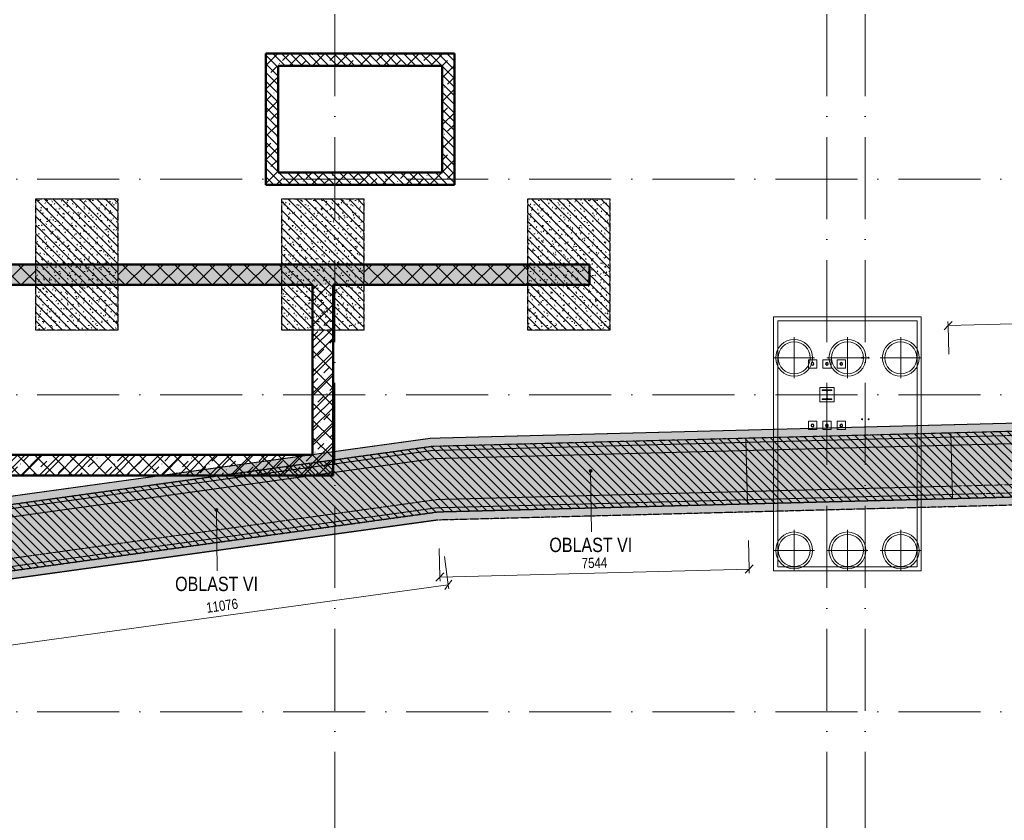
# Model space of a CAD drawing. Header units: millimetres. Extents: x -2694 to 330324, y -17289 to 76899.
# Tile 75 of 142: x 154085 to 178095, y 18106 to 37638. Entities that reach past the tile are written whole.
import ezdxf

# ---------------------------------------------------------------- set-up
doc = ezdxf.new("R2010")
doc.units = ezdxf.units.MM
for name, pattern in [('A_CARA_07', [7, 5, -2]), ('B_CARA_05', [4, 3, -1]), ('IMPORT-A_CARA_15', [760, 500, -130, 0, -130]), ('Čerchovaná 20mm', [3000, 2000, -500, 0, -500])]:
    doc.linetypes.add(name, pattern=pattern)
for name, color, linetype, lineweight in [('11542_003_OK-HALA_TaO-1_ET_R01_AciS_2025-04-14_sloupy_dwg', 150, 'Continuous', 9), ('CA_KOTY', 3, 'Continuous', 9), ('CA_KOTY-100', 3, 'Continuous', 9), ('CA_OSY', 5, 'IMPORT-A_CARA_15', 13), ('CA_POHHRA18', 9, 'Continuous', 9), ('CA_POHHRA25', 7, 'Continuous', 13), ('CA_REZY', 1, 'Continuous', 25), ('CA_SRAFY', 9, 'Continuous', 25), ('CA_TEXT25', 7, 'Continuous', 9), ('CA_ZAKLADY25', 7, 'Continuous', 13), ('CA_ZAKLADY5', 1, 'Continuous', 25), ('Konstrukční přípoje', 7, 'Continuous', 13), ('SS_HALA_TaO-DODAVKA_STAVEBNI', 140, 'Continuous', 9), ('SS_HALA_TaO-SLOUP', 140, 'Continuous', 9), ('SS_HALA_TaO-SLOUP2', 140, 'Continuous', 9)]:
    doc.layers.add(name, color=color, linetype=linetype, lineweight=lineweight)
doc.styles.add('Arial_2', font='arial.ttf', dxfattribs={"width": 0.8, "height": 250})
doc.styles.add('Arial_3', font='arial.ttf', dxfattribs={"width": 0.8, "height": 350})
doc.dimstyles.new('HP_Přímá_-_2_5_mm_Ariel', dxfattribs={"dimscale": 304.8, "dimtxt": 255.06485, "dimasz": 0.656168, "dimexe": 0.328084, "dimexo": 0.0625, "dimgap": 0.164042, "dimtad": 1, "dimdec": 0, "dimzin": 0, "dimdsep": 46, "dimtxsty": 'Arial_2', "dimblk1": 'OBLIQUE', "dimblk2": 'OBLIQUE', "dimsah": 1, "dimcen": 0.09, "dimazin": 0, "dimtfac": 1, "dimtdec": 4, "dimtix": 1, "dimtmove": 0, "dimatfit": 3, "dimfxl": 2.296588, "dimfxlon": 1, "dimtvp": 1, "dimtfill": 1, "dimtolj": 1, "dimtzin": 0, "dimarcsym": 2})
pattern_1 = [(0, (0, 0), (406.4, 101.6), [33.528, -271.272, 33.528, -271.272, -1625.6]), (0, (0, 0), (406.4, 101.6), [-609.6, 33.528, -576.072, 33.528, -271.272, -711.2]), (0, (0, 0), (406.4, 101.6), [-1524, 33.528, -169.672, 33.528, -474.472]), (120, (152.4, 50.8), (-291.18818, 301.152724), [33.528, -271.272, 33.528, -271.272, -1625.6]), (120, (152.4, 50.8), (-291.18818, 301.152724), [-609.6, 33.528, -576.072, 33.528, -271.272, -711.2]), (120, (152.4, 50.8), (-291.18818, 301.152724), [-1524, 33.528, -169.672, 33.528, -474.472]), (240, (203.2, 254), (-115.21182, -402.752724), [33.528, -271.272, 33.528, -271.272, -1625.6]), (240, (203.2, 254), (-115.21182, -402.752724), [-609.6, 33.528, -576.072, 33.528, -271.272, -711.2]), (240, (203.2, 254), (-115.21182, -402.752724), [-1524, 33.528, -169.672, 33.528, -474.472])]
pattern_2 = [(45, (0, 0), (-287.3682, 287.3682), []), (45, (287.37, 0), (-143.6841, 431.0523), [203.2, -101.6, 3.353, -98.247])]
pattern_3 = [(0, (0, 0), (609.6, 152.4), [50.292, -406.908, 50.292, -406.908, -2438.4]), (0, (0, 0), (609.6, 152.4), [-914.4, 50.292, -864.108, 50.292, -406.908, -1066.8]), (0, (0, 0), (609.6, 152.4), [-2286, 50.292, -254.508, 50.292, -711.708]), (120, (228.6, 76.2), (-436.78227, 451.729086), [50.292, -406.908, 50.292, -406.908, -2438.4]), (120, (228.6, 76.2), (-436.78227, 451.729086), [-914.4, 50.292, -864.108, 50.292, -406.908, -1066.8]), (120, (228.6, 76.2), (-436.78227, 451.729086), [-2286, 50.292, -254.508, 50.292, -711.708]), (240, (304.8, 381), (-172.81773, -604.129086), [50.292, -406.908, 50.292, -406.908, -2438.4]), (240, (304.8, 381), (-172.81773, -604.129086), [-914.4, 50.292, -864.108, 50.292, -406.908, -1066.8]), (240, (304.8, 381), (-172.81773, -604.129086), [-2286, 50.292, -254.508, 50.292, -711.708])]
pattern_4 = [(135, (0, 0), (-106.06602, -106.06602), [])]
pattern_5 = [(45, (0, 0), (-211.99273, 211.99273), []), (135, (0, 0), (-211.99273, -211.99273), [])]

# ---------------------------------------------------------------- blocks, each defined once
blk = doc.blocks.new('11542 TAO základy_rvt-1-BOURÁNÍ STÁVAJÍCÍCH ZÁKLADOVÝCH PRVKŮ')
at = {"layer": 'CA_SRAFY', "lineweight": 13}
h = blk.add_hatch(dxfattribs=at)
h.set_pattern_fill('FP_15', color=253, style=0, pattern_type=2)
h.set_pattern_definition(pattern_2)
h.paths.add_polyline_path([(164385, 36511), (164685, 36511), (164685, 36811), (160085, 36811), (160085, 36511), (160385, 36511)])
h = blk.add_hatch(dxfattribs=at)
h.set_pattern_fill('FP_15', color=253, style=0, pattern_type=2)
h.set_pattern_definition(pattern_2)
h.paths.add_polyline_path([(160085, 33911), (160385, 33911), (160385, 36511), (160085, 36511)])
h = blk.add_hatch(dxfattribs=at)
h.set_pattern_fill('FP_15', color=253, style=0, pattern_type=2)
h.set_pattern_definition(pattern_2)
h.paths.add_polyline_path([(164685, 33611), (164685, 36511), (164385, 36511), (164385, 33611)])
h = blk.add_hatch(dxfattribs=at)
h.set_pattern_fill('FP_15', color=253, style=0, pattern_type=2)
h.set_pattern_definition(pattern_2)
h.paths.add_polyline_path([(164385, 33611), (164385, 33911), (160085, 33911), (160085, 33611)])
h = blk.add_hatch(dxfattribs=at)
h.set_pattern_fill('FP_15', color=253, style=0, pattern_type=2)
h.set_pattern_definition(pattern_2)
h.paths.add_polyline_path([(167978, 31166), (167978, 31666), (131728, 31666), (131728, 31166), (161728, 31166)])
h = blk.add_hatch(dxfattribs=at)
h.set_pattern_fill('FP_15', color=253, style=0, pattern_type=2)
h.set_pattern_definition(pattern_2)
h.paths.add_polyline_path([(161728, 26519), (161728, 31166), (161228, 31166), (161228, 26519)])
h = blk.add_hatch(dxfattribs=at)
h.set_pattern_fill('FP_15', color=253, style=0, pattern_type=2)
h.set_pattern_definition(pattern_2)
h.paths.add_polyline_path([(161228, 26519), (161228, 27019), (149478, 27019), (149478, 26519), (150108, 26519)])
at = {"layer": 'CA_ZAKLADY25'}
h = blk.add_hatch(dxfattribs=at)
h.set_pattern_fill('FP_8', color=256, style=0, pattern_type=2)
h.set_pattern_definition(pattern_1)
h.paths.add_polyline_path([(154478, 33266), (154478, 30066), (156478, 30066), (156478, 33266)])
h = blk.add_hatch(dxfattribs=at)
h.set_pattern_fill('FP_8', color=256, style=0, pattern_type=2)
h.set_pattern_definition(pattern_1)
h.paths.add_polyline_path([(160478, 33266), (160478, 30066), (162478, 30066), (162478, 33266)])
h = blk.add_hatch(dxfattribs=at)
h.set_pattern_fill('FP_8', color=256, style=0, pattern_type=2)
h.set_pattern_definition(pattern_1)
h.paths.add_polyline_path([(166478, 33266), (166478, 30066), (168478, 30066), (168478, 33266)])
at = {"layer": 'CA_POHHRA25', "color": 9, "lineweight": 25}
for p, q in [((160085, 36511), (160085, 36811)), ((164685, 36811), (160085, 36811)), ((164685, 36811), (164685, 36511)), ((160085, 36511), (160085, 33911)), ((160385, 36511), (164385, 36511)), ((160385, 33911), (160385, 36511)), ((164385, 36511), (164385, 33911)), ((164685, 33611), (164685, 36511)), ((160085, 33611), (160085, 33911)), ((164385, 33911), (160385, 33911)), ((160085, 33611), (164385, 33611)), ((164685, 33611), (164385, 33611)), ((167978, 31666), (150478, 31666)), ((167978, 31666), (167978, 31166)), ((150478, 31166), (161228, 31166)), ((161228, 31166), (161228, 27019)), ((161728, 26519), (161728, 31166)), ((161728, 31166), (167978, 31166)), ((161228, 27019), (149478, 27019)), ((149478, 26519), (161228, 26519)), ((161728, 26519), (161228, 26519))]:
    blk.add_line(p, q, dxfattribs=at)
at = {"layer": 'CA_REZY', "color": 53, "lineweight": 50}
for p, q in [((164685, 36811), (160085, 36811)), ((160085, 36811), (160085, 36511)), ((164685, 36511), (164685, 36811)), ((160085, 36511), (160085, 33911)), ((160385, 36511), (164385, 36511)), ((160385, 33911), (160385, 36511)), ((164385, 36511), (164385, 33911)), ((164685, 33611), (164685, 36511)), ((160085, 33911), (160085, 33611)), ((164385, 33911), (160385, 33911)), ((160085, 33611), (164385, 33611)), ((164385, 33611), (164685, 33611)), ((167978, 31666), (150478, 31666)), ((167978, 31166), (167978, 31666)), ((150478, 31166), (161228, 31166)), ((161228, 31166), (161228, 27019)), ((161728, 26519), (161728, 31166)), ((161728, 31166), (167978, 31166)), ((161228, 27019), (149478, 27019)), ((149478, 26519), (161228, 26519)), ((161228, 26519), (161728, 26519))]:
    blk.add_line(p, q, dxfattribs=at)
at = {"layer": 'CA_ZAKLADY25', "color": 9, "linetype": 'B_CARA_05', "lineweight": 25}
for p, q in [((160085, 33611), (160085, 36811)), ((160085, 36811), (164685, 36811)), ((164685, 36811), (160085, 36811)), ((160085, 36811), (160085, 33611)), ((164685, 36811), (164685, 33611)), ((164685, 33611), (164685, 36811)), ((164685, 33611), (160085, 33611)), ((160085, 33611), (164685, 33611)), ((154478, 33266), (156478, 33266)), ((154478, 30066), (154478, 33266)), ((156478, 33266), (156478, 30066)), ((160478, 33266), (162478, 33266)), ((160478, 30066), (160478, 33266)), ((162478, 33266), (162478, 30066)), ((166478, 33266), (168478, 33266)), ((166478, 30066), (166478, 33266)), ((168478, 33266), (168478, 30066)), ((156478, 30066), (154478, 30066)), ((162478, 30066), (160478, 30066)), ((168478, 30066), (166478, 30066))]:
    blk.add_line(p, q, dxfattribs=at)
at = {"layer": 'CA_ZAKLADY5', "color": 253, "linetype": 'B_CARA_05', "lineweight": 13}
for p, q in [((154478, 33266), (154478, 30066)), ((156478, 33266), (154478, 33266)), ((156478, 30066), (156478, 33266)), ((160478, 33266), (160478, 30066)), ((162478, 33266), (160478, 33266)), ((162478, 30066), (162478, 33266)), ((166478, 33266), (166478, 30066)), ((168478, 33266), (166478, 33266)), ((168478, 30066), (168478, 33266)), ((154478, 30066), (156478, 30066)), ((160478, 30066), (162478, 30066)), ((166478, 30066), (168478, 30066))]:
    blk.add_line(p, q, dxfattribs=at)
blk = doc.blocks.new('pilota 600 mm - D_900_780-2142298-BOURÁNÍ STÁVAJÍCÍCH ZÁKLADOVÝCH PRVKŮ')
at = {"layer": 'CA_POHHRA18'}
for q in [(0, 500), (-500, 0), (500, 0), (0, -500)]:
    blk.add_line((0, 0), q, dxfattribs=at)
blk = doc.blocks.new('pilota 600 mm - D_900_780-2142299-BOURÁNÍ STÁVAJÍCÍCH ZÁKLADOVÝCH PRVKŮ')
at = {"layer": 'CA_POHHRA18'}
for q in [(0, 500), (-500, 0), (0, -500), (500, 0)]:
    blk.add_line((0, 0), q, dxfattribs=at)
blk = doc.blocks.new('M_Šroub HPM-E - 64_E-1759689-BOURÁNÍ STÁVAJÍCÍCH ZÁKLADOVÝCH PRVKŮ')
at = {"layer": 'Konstrukční přípoje'}
for p, q in [((-100, -100), (-100, 100)), ((-100, 100), (100, 100)), ((100, 100), (-100, 100)), ((-100, 100), (-100, -100)), ((100, 100), (100, -100)), ((100, -100), (100, 100)), ((100, -100), (-100, -100)), ((-100, -100), (100, -100))]:
    blk.add_line(p, q, dxfattribs=at)
at = {"layer": 'Konstrukční přípoje', "color": 250, "lineweight": 25}
for start, end in [(360, 180), (180, 360)]:
    blk.add_arc((0, 0), 32, start, end, dxfattribs=at)
at = {"layer": 'Konstrukční přípoje'}
for start, end in [(0, 180), (0, 180), (0, 180), (180, 360), (180, 360), (180, 360)]:
    blk.add_arc((0, 0), 32, start, end, dxfattribs=at)
blk = doc.blocks.new('M_Šroub HPM-E - 64_E-V79-BOURÁNÍ STÁVAJÍCÍCH ZÁKLADOVÝCH PRVKŮ')
at = {"layer": 'Konstrukční přípoje'}
for p, q in [((-100, -100), (-100, 100)), ((-100, 100), (100, 100)), ((100, 100), (-100, 100)), ((-100, 100), (-100, -100)), ((100, 100), (100, -100)), ((100, -100), (100, 100)), ((100, -100), (-100, -100)), ((-100, -100), (100, -100))]:
    blk.add_line(p, q, dxfattribs=at)
at = {"layer": 'Konstrukční přípoje', "color": 250, "lineweight": 25}
for start, end in [(360, 180), (180, 360)]:
    blk.add_arc((0, 0), 32, start, end, dxfattribs=at)
at = {"layer": 'Konstrukční přípoje'}
for start, end in [(0, 180), (0, 180), (0, 180), (180, 360), (180, 360), (180, 360)]:
    blk.add_arc((0, 0), 32, start, end, dxfattribs=at)
blk = doc.blocks.new('M_Šroub HPM-E - 64_E-V80-BOURÁNÍ STÁVAJÍCÍCH ZÁKLADOVÝCH PRVKŮ')
at = {"layer": 'Konstrukční přípoje'}
for p, q in [((-100, -100), (-100, 100)), ((-100, 100), (100, 100)), ((100, 100), (-100, 100)), ((-100, 100), (-100, -100)), ((100, 100), (100, -100)), ((100, -100), (100, 100)), ((100, -100), (-100, -100)), ((-100, -100), (100, -100))]:
    blk.add_line(p, q, dxfattribs=at)
at = {"layer": 'Konstrukční přípoje', "color": 250, "lineweight": 25}
for start, end in [(360, 180), (180, 360)]:
    blk.add_arc((0, 0), 32, start, end, dxfattribs=at)
at = {"layer": 'Konstrukční přípoje'}
for start, end in [(0, 180), (0, 180), (0, 180), (180, 360), (180, 360), (180, 360)]:
    blk.add_arc((0, 0), 32, start, end, dxfattribs=at)
blk = doc.blocks.new('M_Šroub HPM-E - 64_E-1789374-BOURÁNÍ STÁVAJÍCÍCH ZÁKLADOVÝCH PRVKŮ')
at = {"layer": 'Konstrukční přípoje'}
for p, q in [((100, 100), (-100, 100)), ((-100, 100), (-100, -100)), ((-100, -100), (-100, 100)), ((-100, 100), (100, 100)), ((100, -100), (100, 100)), ((100, 100), (100, -100)), ((-100, -100), (100, -100)), ((100, -100), (-100, -100))]:
    blk.add_line(p, q, dxfattribs=at)
at = {"layer": 'Konstrukční přípoje', "color": 250, "lineweight": 25}
for start, end in [(360, 180), (180, 360)]:
    blk.add_arc((0, 0), 32, start, end, dxfattribs=at)
at = {"layer": 'Konstrukční přípoje'}
for start, end in [(0, 180), (0, 180), (0, 180), (180, 0), (180, 360), (180, 360)]:
    blk.add_arc((0, 0), 32, start, end, dxfattribs=at)
blk = doc.blocks.new('M_Šroub HPM-E - 64_E-V81-BOURÁNÍ STÁVAJÍCÍCH ZÁKLADOVÝCH PRVKŮ')
at = {"layer": 'Konstrukční přípoje'}
for p, q in [((100, 100), (-100, 100)), ((-100, 100), (-100, -100)), ((-100, -100), (-100, 100)), ((-100, 100), (100, 100)), ((100, -100), (100, 100)), ((100, 100), (100, -100)), ((-100, -100), (100, -100)), ((100, -100), (-100, -100))]:
    blk.add_line(p, q, dxfattribs=at)
at = {"layer": 'Konstrukční přípoje', "color": 250, "lineweight": 25}
for start, end in [(360, 180), (180, 360)]:
    blk.add_arc((0, 0), 32, start, end, dxfattribs=at)
at = {"layer": 'Konstrukční přípoje'}
for start, end in [(0, 180), (0, 180), (0, 180), (180, 0), (180, 360), (180, 360)]:
    blk.add_arc((0, 0), 32, start, end, dxfattribs=at)
blk = doc.blocks.new('M_Šroub HPM-E - 64_E-V82-BOURÁNÍ STÁVAJÍCÍCH ZÁKLADOVÝCH PRVKŮ')
at = {"layer": 'Konstrukční přípoje', "lineweight": 9}
h = blk.add_hatch(dxfattribs=at)
h.set_pattern_fill('FP_45', color=50, style=0, pattern_type=2)
h.set_pattern_definition([(45, (-174120.05, -27739.87), (-251.4472, 251.4472), []), (45, (-174120.05, -27358.87), (-251.4472, 251.4472), [])])
h.paths.add_polyline_path([(-10, -30), (10, -30), (26, -19), (32, 0), (26, 19), (10, 30), (-10, 30), (-26, 19), (-32, 0), (-26, -19)])
at = {"layer": 'Konstrukční přípoje'}
for p, q in [((100, 100), (-100, 100)), ((-100, 100), (-100, -100)), ((-100, -100), (-100, 100)), ((-100, 100), (100, 100)), ((100, -100), (100, 100)), ((100, 100), (100, -100)), ((-100, -100), (100, -100)), ((100, -100), (-100, -100))]:
    blk.add_line(p, q, dxfattribs=at)
at = {"layer": 'Konstrukční přípoje', "color": 250, "lineweight": 25}
for start, end in [(360, 180), (180, 360)]:
    blk.add_arc((0, 0), 32, start, end, dxfattribs=at)
at = {"layer": 'Konstrukční přípoje'}
for start, end in [(0, 180), (0, 180), (0, 180), (180, 0), (180, 360), (180, 360)]:
    blk.add_arc((0, 0), 32, start, end, dxfattribs=at)
blk = doc.blocks.new('11542_003_OK-HALA_TaO-1_ET_R01_AciS_2025-04-14_sloupy_dwg-1858929-BOURÁNÍ STÁVAJÍCÍCH ZÁKLADOVÝCH PRVKŮ')
at = {"layer": '11542_003_OK-HALA_TaO-1_ET_R01_AciS_2025-04-14_sloupy_dwg', "color": 140}
for p, q in [((173890, 28610), (173650, 28610)), ((173650, 28610), (173650, 28593)), ((173650, 28593), (173744, 28593)), ((173765, 28572), (173765, 28408)), ((173775, 28408), (173775, 28572)), ((173796, 28593), (173890, 28593)), ((173890, 28593), (173890, 28610)), ((173744, 28387), (173650, 28387)), ((173650, 28387), (173650, 28370)), ((173650, 28370), (173890, 28370)), ((173890, 28387), (173796, 28387)), ((173890, 28370), (173890, 28387))]:
    blk.add_line(p, q, dxfattribs=at)
for centre, radius, start, end in [((174625, 29390), 12, 0, 180), ((174625, 29390), 12, 180, 0), ((174785, 29390), 12, 0, 180), ((174785, 29390), 12, 180, 0), ((173420, 29240), 32, 0, 180), ((173420, 29240), 32, 180, 0), ((173770, 29240), 32, 0, 180), ((173770, 29240), 32, 180, 0), ((174120, 29240), 32, 0, 180), ((174120, 29240), 32, 180, 0), ((173744, 28572), 21, 0, 90), ((173796, 28572), 21, 90, 180), ((173744, 28408), 21, 270, 0), ((173796, 28408), 21, 180, 270), ((174625, 27890), 12, 0, 180), ((174625, 27890), 12, 180, 0), ((174785, 27890), 12, 0, 180), ((174785, 27890), 12, 180, 0), ((173420, 27740), 32, 0, 180), ((173420, 27740), 32, 180, 0), ((173770, 27740), 32, 0, 180), ((173770, 27740), 32, 180, 0), ((174120, 27740), 32, 0, 180), ((174120, 27740), 32, 180, 0)]:
    blk.add_arc(centre, radius, start, end, dxfattribs=at)
at = {"layer": 'SS_HALA_TaO-DODAVKA_STAVEBNI'}
for centre, start, end in [((173420, 29240), 0, 180), ((173420, 29240), 180, 0), ((173770, 29240), 0, 180), ((173770, 29240), 180, 0), ((174120, 29240), 0, 180), ((174120, 29240), 180, 0), ((173420, 27740), 0, 180), ((173420, 27740), 180, 0), ((173770, 27740), 0, 180), ((173770, 27740), 180, 0), ((174120, 27740), 0, 180), ((174120, 27740), 180, 0)]:
    blk.add_arc(centre, 32, start, end, dxfattribs=at)
at = {"layer": 'SS_HALA_TaO-SLOUP'}
for p, q in [((173890, 28610), (173650, 28610)), ((173650, 28610), (173650, 28593)), ((173650, 28593), (173744, 28593)), ((173765, 28572), (173765, 28408)), ((173775, 28408), (173775, 28572)), ((173796, 28593), (173890, 28593)), ((173890, 28593), (173890, 28610)), ((173744, 28387), (173650, 28387)), ((173650, 28387), (173650, 28370)), ((173650, 28370), (173890, 28370)), ((173890, 28387), (173796, 28387)), ((173890, 28370), (173890, 28387))]:
    blk.add_line(p, q, dxfattribs=at)
for centre, start, end in [((173744, 28572), 0, 90), ((173796, 28572), 90, 180), ((173744, 28408), 270, 0), ((173796, 28408), 180, 270)]:
    blk.add_arc(centre, 21, start, end, dxfattribs=at)
at = {"layer": 'SS_HALA_TaO-SLOUP2'}
for centre, start, end in [((174625, 29390), 0, 180), ((174625, 29390), 180, 0), ((174785, 29390), 0, 180), ((174785, 29390), 180, 0), ((174625, 27890), 0, 180), ((174625, 27890), 180, 0), ((174785, 27890), 0, 180), ((174785, 27890), 180, 0)]:
    blk.add_arc(centre, 12, start, end, dxfattribs=at)
blk = doc.blocks.new('DIMBLOCK5-BOURÁNÍ STÁVAJÍCÍCH ZÁKLADOVÝCH PRVKŮ')
at = {"layer": 'CA_KOTY-100'}
for p, q in [((164536, 23853), (164440, 24546)), ((164536, 23853), (153564, 22336)), ((164536, 23853), (164450, 23740)), ((164536, 23853), (164621, 23966)), ((164536, 23853), (164549, 23754)), ((153564, 22336), (153468, 23029)), ((153564, 22336), (153478, 22223)), ((153564, 22336), (153649, 22449)), ((153564, 22336), (153577, 22237))]:
    blk.add_line(p, q, dxfattribs=at)
at = {"layer": 'CA_KOTY-100', "color": 0, "insert": (158619, 23413), "char_height": 250, "width": 918.23, "attachment_point": 1, "rotation": 7.8719, "line_spacing_factor": 0.941778, "style": 'Arial_2', "bg_fill": 3, "box_fill_scale": 1.25, "bg_fill_color": 256, "bg_fill_true_color": 13158600, "bg_fill_transparency": 0}
blk.add_mtext('11076', dxfattribs=at)
blk = doc.blocks.new('_Oblique')
at = {"color": 0, "linetype": 'ByBlock', "lineweight": -2}
blk.add_line((-0.5, -0.5), (0.5, 0.5), dxfattribs=at)
blk = doc.blocks.new('DIMBLOCK6-BOURÁNÍ STÁVAJÍCÍCH ZÁKLADOVÝCH PRVKŮ')
at = {"layer": 'CA_KOTY-100'}
for p, q in [((164332, 24040), (164314, 24739)), ((171873, 24235), (171855, 24935)), ((171873, 24235), (171971, 24338)), ((164332, 24040), (164235, 23937)), ((171873, 24235), (164332, 24040)), ((164332, 24040), (164429, 24142)), ((164332, 24040), (164335, 23940)), ((171873, 24235), (171776, 24133)), ((171873, 24235), (171876, 24135))]:
    blk.add_line(p, q, dxfattribs=at)
at = {"layer": 'CA_KOTY-100', "color": 0, "insert": (167787, 24504), "char_height": 250, "width": 734.59, "attachment_point": 1, "rotation": 1.4862, "line_spacing_factor": 0.941778, "style": 'Arial_2', "bg_fill": 3, "box_fill_scale": 1.25, "bg_fill_color": 256, "bg_fill_true_color": 13158600, "bg_fill_transparency": 0}
blk.add_mtext('7544', dxfattribs=at)
blk = doc.blocks.new('DIMBLOCK7-BOURÁNÍ STÁVAJÍCÍCH ZÁKLADOVÝCH PRVKŮ')
at = {"layer": 'CA_KOTY-100'}
for p, q in [((188143, 30471), (188140, 30571)), ((188143, 30471), (188240, 30573)), ((176723, 30175), (176720, 30275)), ((176723, 30175), (188143, 30471)), ((176723, 30175), (176820, 30277)), ((188143, 30471), (188046, 30368)), ((188143, 30471), (188161, 29771)), ((176723, 30175), (176625, 30072)), ((176723, 30175), (176741, 29475))]:
    blk.add_line(p, q, dxfattribs=at)
at = {"layer": 'CA_KOTY-100', "color": 0, "insert": (182041, 30687), "char_height": 250, "width": 918.23, "attachment_point": 1, "rotation": 1.4862, "line_spacing_factor": 0.941778, "style": 'Arial_2', "bg_fill": 3, "box_fill_scale": 1.25, "bg_fill_color": 256, "bg_fill_true_color": 13158600, "bg_fill_transparency": 0}
blk.add_mtext('11424', dxfattribs=at)

msp = doc.modelspace()

# ---------------------------------------------------------------- hatches: boundary and pattern name
at = {"layer": 'CA_POHHRA18'}
h = msp.add_hatch(dxfattribs=at)
h.set_pattern_fill('FP_191', color=90, style=0, pattern_type=2)
h.set_pattern_definition(pattern_4)
h.paths.add_polyline_path([(164685.3, 33610.6), (164685.3, 36810.6), (160085.3, 36810.6), (160085.3, 33610.6)])
h.paths.add_polyline_path([(164385.3, 33910.6), (160385.3, 33910.6), (160385.3, 36510.6), (164385.3, 36510.6)])
h = msp.add_hatch(dxfattribs=at)
h.set_pattern_fill('FP_191', color=90, style=0, pattern_type=2)
h.set_pattern_definition(pattern_4)
h.paths.add_polyline_path([(154478, 33265.6), (154478, 30065.6), (156478, 30065.6), (156478, 33265.6)])
h = msp.add_hatch(dxfattribs=at)
h.set_pattern_fill('FP_191', color=90, style=0, pattern_type=2)
h.set_pattern_definition(pattern_4)
h.paths.add_polyline_path([(160478, 33265.6), (160478, 30065.6), (162478, 30065.6), (162478, 33265.6)])
h = msp.add_hatch(dxfattribs=at)
h.set_pattern_fill('FP_191', color=90, style=0, pattern_type=2)
h.set_pattern_definition(pattern_4)
h.paths.add_polyline_path([(166478, 33265.6), (166478, 30065.6), (168478, 30065.6), (168478, 33265.6)])
h = msp.add_hatch(dxfattribs=at)
h.set_pattern_fill('FP_193', color=90, style=0, pattern_type=2)
h.set_pattern_definition(pattern_5)
h.paths.add_polyline_path([(166478, 31165.6), (166478, 31665.6), (162478, 31665.6), (162478, 31165.6)])
h.paths.add_polyline_path([(159746, 31165.6), (160478, 31165.6), (160478, 31665.6), (156478, 31665.6), (156478, 31165.6)])
h.paths.add_polyline_path([(154478, 31165.6), (154478, 31665.6), (150478, 31665.6), (150478, 31165.6)])
h.paths.add_polyline_path([(144478, 31165.6), (148478, 31165.6), (148478, 31665.6), (144478, 31665.6)])
h.paths.add_polyline_path([(140469.4, 31165.6), (142478, 31165.6), (142478, 31665.6), (138478, 31665.6), (138478, 31165.6)])
h.paths.add_polyline_path([(136478, 31165.6), (136478, 31665.6), (132478, 31665.6), (132478, 31165.6)])
h = msp.add_hatch(dxfattribs=at)
h.set_pattern_fill('FP_193', color=90, style=0, pattern_type=2)
h.set_pattern_definition(pattern_5)
h.paths.add_polyline_path([(145528, 25065.6), (145528, 25765.6), (149478, 25765.6), (149478, 26519.3), (161728, 26519.3), (161728, 30065.6), (161228, 30065.6), (161228, 27019.3), (149478, 27019.3), (149478, 30065.6), (148978, 30065.6), (148978, 26265.6), (145528, 26265.6), (145528, 31165.6), (145028, 31165.6), (145028, 25065.6), (145288.5, 25065.6)])
h = msp.add_hatch(dxfattribs=at)
h.set_pattern_fill('FP_191', color=90, style=0, pattern_type=2)
h.set_pattern_definition(pattern_4)
h.paths.add_polyline_path([(176831.9, 25957.8), (188252.4, 26254.1), (188210.9, 27853.2), (176790.5, 27556.9)])
h = msp.add_hatch(dxfattribs=at)
h.set_pattern_fill('FP_191', color=90, style=0, pattern_type=2)
h.set_pattern_definition(pattern_4)
h.paths.add_polyline_path([(90810.2, 20252.9), (90914.3, 21844.6), (73936.6, 22955), (69231.8, 27354.5), (68162.5, 26157.6), (73254.6, 21395.9), (82639.5, 20784.9)])
h.paths.add_polyline_path([(153317.7, 24114.7), (164295.2, 25632.4), (171831.9, 25828), (171790.4, 27427), (164161.3, 27229.1), (153098.6, 25699.6)])
h = msp.add_hatch(dxfattribs=at)
h.set_pattern_fill('FP_191', color=240, style=0, pattern_type=2)
h.set_pattern_definition(pattern_4)
h.paths.add_polyline_path([(171833.6, 25828), (176831.9, 25957.7), (176790.5, 27556.8), (171792.1, 27427.1)])
at = {"layer": 'CA_POHHRA25', "linetype": 'B_CARA_05'}
h = msp.add_hatch(dxfattribs=at)
h.set_pattern_fill('FP_7', color=256, style=0, pattern_type=2)
h.set_pattern_definition(pattern_3)
h.paths.add_polyline_path([(164135.6, 27127.5), (256577.9, 29526), (256584.9, 29826.2), (164111.1, 27427)])
h = msp.add_hatch(dxfattribs=at)
h.set_pattern_fill('FP_4', color=256, style=0, pattern_type=2)
h.set_pattern_definition(pattern_3)
h.paths.add_polyline_path([(164185.7, 26929.7), (256555.7, 29326.3), (256562.7, 29626.5), (164161.1, 27229.1)])
h = msp.add_hatch(dxfattribs=at)
h.set_pattern_fill('FP_7', color=256, style=0, pattern_type=2)
h.set_pattern_definition(pattern_3)
h.paths.add_polyline_path([(164274.5, 25430.5), (256538.1, 27824.4), (256545.1, 28124.6), (164250, 25730)])
h = msp.add_hatch(dxfattribs=at)
h.set_pattern_fill('FP_5', color=256, style=0, pattern_type=2)
h.set_pattern_definition(pattern_3)
h.paths.add_polyline_path([(164295.4, 25632.5), (256525.3, 28025), (256532.4, 28325.3), (164270.9, 25931.9)])
h = msp.add_hatch(dxfattribs=at)
h.set_pattern_fill('FP_4', color=256, style=0, pattern_type=2)
h.set_pattern_definition(pattern_3)
h.paths.add_polyline_path([(115621.2, 20419.8), (164135.6, 27127.5), (164111.1, 27427), (114133, 20516.9)])
h = msp.add_hatch(dxfattribs=at)
h.set_pattern_fill('FP_5', color=256, style=0, pattern_type=2)
h.set_pattern_definition(pattern_3)
h.paths.add_polyline_path([(114243.5, 20024.6), (164185.7, 26929.7), (164161.1, 27229.1), (114232.6, 20325.9)])
h = msp.add_hatch(dxfattribs=at)
h.set_pattern_fill('FP_6', color=256, style=0, pattern_type=2)
h.set_pattern_definition(pattern_3)
h.paths.add_polyline_path([(114290.7, 18718.7), (164295.4, 25632.5), (164270.9, 25931.9), (114279.8, 19020.1)])
h = msp.add_hatch(dxfattribs=at)
h.set_pattern_fill('FP_6', color=256, style=0, pattern_type=2)
h.set_pattern_definition(pattern_3)
h.paths.add_polyline_path([(114205.5, 18507.9), (164274.5, 25430.5), (164250, 25730), (114194.6, 18809.3)])
at = {"layer": 'CA_TEXT25'}
h = msp.add_hatch(color=256, dxfattribs=at)
edge = h.paths.add_edge_path()
edge.add_arc((168006.4, 26629.7), 35, 0, 360)
h = msp.add_hatch(color=256, dxfattribs=at)
edge = h.paths.add_edge_path()
edge.add_arc((158881.4, 25677.1), 35, 0, 360)
at = {"layer": 'CA_ZAKLADY25', "linetype": 'B_CARA_05'}
h = msp.add_hatch(dxfattribs=at)
h.set_pattern_fill('FP_6', color=256, style=0, pattern_type=2)
h.set_pattern_definition(pattern_3)
h.paths.add_polyline_path([(114295.2, 18711.8), (164290.8, 25624.3), (256533.4, 28017.2), (300316.5, 24830.7), (300433, 26438.8), (256575.5, 29630.7), (164143.8, 27232.5), (114232, 20331.6), (73888.4, 22973.1), (68679.3, 27876.5), (374.8, 32323.6), (270.9, 30726.9), (68008.8, 26316.6), (73272.1, 21394.9), (111554.5, 18891.1)])
h = msp.add_hatch(dxfattribs=at)
h.set_pattern_fill('FP_6', color=256, style=0, pattern_type=2)
h.set_pattern_definition(pattern_3)
h.paths.add_polyline_path([(114295.2, 18711.8), (164290.8, 25624.3), (256533.4, 28017.2), (300316.5, 24830.7), (300433, 26438.8), (256575.5, 29630.7), (164143.8, 27232.5), (114232, 20331.6), (73888.4, 22973.1), (68679.3, 27876.5), (374.8, 32323.6), (270.9, 30726.9), (68008.8, 26316.6), (73272.1, 21394.9), (111554.5, 18891.1)])
h = msp.add_hatch(dxfattribs=at)
h.set_pattern_fill('FP_6', color=256, style=0, pattern_type=2)
h.set_pattern_definition(pattern_3)
h.paths.add_polyline_path([(114205.2, 18514.7), (164274.5, 25437.3), (256538.1, 27831.1), (300315, 24639.3), (300460.1, 26633.1), (256584.9, 29826.2), (164111.1, 27427), (114133, 20516.9), (71848.8, 23275.6), (259.8, 29642.3), (82.6, 27650.1), (71406.6, 21306.9), (111554.5, 18687.6)])
h = msp.add_hatch(dxfattribs=at)
h.set_pattern_fill('FP_6', color=256, style=0, pattern_type=2)
h.set_pattern_definition(pattern_3)
h.paths.add_polyline_path([(114205.2, 18514.7), (164274.5, 25437.3), (256538.1, 27831.1), (300315, 24639.3), (300460.1, 26633.1), (256584.9, 29826.2), (164111.1, 27427), (114133, 20516.9), (71848.8, 23275.6), (259.8, 29642.3), (82.6, 27650.1), (71406.6, 21306.9), (111554.5, 18687.6)])

# ---------------------------------------------------------------- linework, layer by layer
at = {"layer": 'CA_OSY', "linetype": 'Čerchovaná 20mm', "lineweight": 9}
for p, q in [((161770, -226.2), (161770, 75699.1)), ((173770, -226.2), (173770, 75699.1)), ((174705, -226.2), (174705, 75699.1)), ((-1493.6, 33749.9), (299971.9, 33749.9)), ((-1493.6, 28489.9), (299971.9, 28489.9)), ((-1493.6, 20749.9), (299971.9, 20749.9))]:
    msp.add_line(p, q, dxfattribs=at)
at = {"layer": 'CA_POHHRA25', "linetype": 'A_CARA_07', "lineweight": 9}
for p, q in [((160085.3, 36810.6), (160085.3, 33610.6)), ((164685.3, 36810.6), (160085.3, 36810.6)), ((164685.3, 33610.6), (164685.3, 36810.6)), ((160385.3, 33910.6), (160385.3, 36510.6)), ((160385.3, 36510.6), (164385.3, 36510.6)), ((164385.3, 36510.6), (164385.3, 33910.6)), ((164385.3, 33910.6), (160385.3, 33910.6)), ((160085.3, 33610.6), (164685.3, 33610.6)), ((154478, 33265.6), (154478, 30065.6)), ((156478, 33265.6), (154478, 33265.6)), ((156478, 30065.6), (156478, 33265.6)), ((160478, 33265.6), (160478, 30065.6)), ((162478, 33265.6), (160478, 33265.6)), ((162478, 30065.6), (162478, 33265.6)), ((166478, 33265.6), (166478, 30065.6)), ((168478, 33265.6), (166478, 33265.6)), ((168478, 30065.6), (168478, 33265.6)), ((154478, 31665.6), (150478, 31665.6)), ((154478, 31165.6), (154478, 31665.6)), ((160478, 31665.6), (156478, 31665.6)), ((156478, 31665.6), (156478, 31165.6)), ((160478, 31165.6), (160478, 31665.6)), ((166478, 31665.6), (162478, 31665.6)), ((162478, 31665.6), (162478, 31165.6)), ((166478, 31165.6), (166478, 31665.6)), ((150478, 31165.6), (154478, 31165.6)), ((156478, 31165.6), (160478, 31165.6)), ((162478, 31165.6), (166478, 31165.6)), ((154478, 30065.6), (156478, 30065.6)), ((160478, 30065.6), (162478, 30065.6)), ((161728, 30065.6), (161228, 30065.6)), ((161228, 30065.6), (161228, 27019.3)), ((161728, 26519.3), (161728, 30065.6)), ((166478, 30065.6), (168478, 30065.6)), ((188210.9, 27853.2), (176790.5, 27556.9)), ((171790.4, 27427), (164161.3, 27229.1)), ((171831.9, 25828), (171790.4, 27427)), ((176790.5, 27556.8), (171792.1, 27427.1)), ((171792.1, 27427.1), (171833.6, 25828)), ((176790.5, 27556.9), (176831.9, 25957.8)), ((176831.9, 25957.7), (176790.5, 27556.8)), ((164161.3, 27229.1), (153098.6, 25699.6)), ((161228, 27019.3), (149478, 27019.3)), ((149478, 26519.3), (161228, 26519.3)), ((161228, 26519.3), (161728, 26519.3)), ((176831.9, 25957.8), (188252.4, 26254.1)), ((171833.6, 25828), (176831.9, 25957.7)), ((164295.2, 25632.4), (171831.9, 25828)), ((153317.7, 24114.7), (164295.2, 25632.4))]:
    msp.add_line(p, q, dxfattribs=at)
at = {"layer": 'CA_POHHRA25', "linetype": 'B_CARA_05', "lineweight": 9}
for p, q in [((164111.1, 27427), (256584.9, 29826.2)), ((256584.9, 29826.2), (164111.1, 27427)), ((256562.7, 29626.5), (176790.5, 27556.8)), ((176790.5, 27556.8), (256562.7, 29626.5)), ((164185.7, 26929.7), (256555.7, 29326.3)), ((256577.9, 29526), (171794.8, 27326.2)), ((176793.1, 27455.9), (256577.9, 29526)), ((256555.7, 29326.3), (176798.2, 27256.9)), ((256545.1, 28124.6), (164250, 25730)), ((256532.4, 28325.3), (171825.8, 26127.9)), ((176824.2, 26257.6), (256532.4, 28325.3)), ((176829.4, 26056.4), (256545.1, 28124.6)), ((256525.3, 28025), (171833.6, 25828)), ((176831.9, 25957.7), (256525.3, 28025)), ((164274.5, 25430.5), (256538.1, 27824.4)), ((256538.1, 27824.4), (164274.5, 25430.5)), ((112655.7, 20312.7), (164111.1, 27427)), ((164111.1, 27427), (112655.7, 20312.7)), ((164135.6, 27127.5), (176793.1, 27455.9)), ((176790.5, 27556.8), (164161.1, 27229.1)), ((164161.1, 27229.1), (176790.5, 27556.8)), ((164161.1, 27229.1), (114232.6, 20325.9)), ((114232.6, 20325.9), (164161.1, 27229.1)), ((171794.8, 27326.2), (164135.6, 27127.5)), ((176798.2, 27256.9), (164185.7, 26929.7)), ((164185.7, 26929.7), (114243.5, 20024.6)), ((114243.5, 20024.6), (164185.7, 26929.7)), ((115621.2, 20419.8), (164135.6, 27127.5)), ((164135.6, 27127.5), (115621.2, 20419.8)), ((164270.9, 25931.9), (176824.2, 26257.6)), ((114279.8, 19020.1), (164270.9, 25931.9)), ((164270.9, 25931.9), (114279.8, 19020.1)), ((164250, 25730), (176829.4, 26056.4)), ((171825.8, 26127.9), (164270.9, 25931.9)), ((164295.4, 25632.5), (176831.9, 25957.7)), ((114194.6, 18809.3), (164250, 25730)), ((164250, 25730), (114194.6, 18809.3)), ((171833.6, 25828), (164295.4, 25632.5)), ((114290.7, 18718.7), (164295.4, 25632.5)), ((164295.4, 25632.5), (114290.7, 18718.7)), ((114205.5, 18507.9), (164274.5, 25430.5)), ((164274.5, 25430.5), (114205.5, 18507.9))]:
    msp.add_line(p, q, dxfattribs=at)
at = {"layer": 'CA_TEXT25', "color": 50}
msp.add_line((168006.4, 26629.7), (168027.6, 25144.2), dxfattribs=at)
for centre in [(168006.4, 26629.7), (158881.4, 25677.1)]:
    msp.add_circle(centre, 35, dxfattribs=at)
at = {"layer": 'CA_ZAKLADY25', "lineweight": 9}
for p, q in [((172470, 27444.7), (172470, 30389.9)), ((172470, 30389.9), (176070, 30389.9)), ((176070, 30389.9), (172470, 30389.9)), ((172470, 30389.9), (172470, 27444.7)), ((176070, 30389.9), (176070, 27538.1)), ((176070, 27538.1), (176070, 30389.9)), ((172470, 25844.5), (172470, 27444.7)), ((172470, 27444.7), (172470, 25844.5)), ((176070, 27538.1), (176070, 25937.9)), ((176070, 25937.9), (176070, 27538.1)), ((176070, 25937.9), (176070, 24189.9)), ((176070, 24189.9), (176070, 25937.9)), ((172470, 24189.9), (172470, 25844.5)), ((172470, 25844.5), (172470, 24189.9)), ((176070, 24189.9), (172470, 24189.9)), ((172470, 24189.9), (176070, 24189.9))]:
    msp.add_line(p, q, dxfattribs=at)
at = {"layer": 'CA_ZAKLADY25'}
for p, q in [((175970, 30289.9), (172570, 30289.9)), ((172570, 30289.9), (172570, 27447.3)), ((172570, 27447.3), (172570, 30289.9)), ((172570, 30289.9), (175970, 30289.9)), ((175970, 27535.5), (175970, 30289.9)), ((175970, 30289.9), (175970, 27535.5)), ((173595, 28664.9), (173945, 28664.9)), ((173595, 28314.9), (173595, 28664.9)), ((173945, 28664.9), (173595, 28664.9)), ((173595, 28664.9), (173595, 28314.9)), ((173945, 28664.9), (173945, 28314.9)), ((173945, 28314.9), (173945, 28664.9)), ((173945, 28314.9), (173595, 28314.9)), ((173595, 28314.9), (173945, 28314.9)), ((172570, 27447.3), (172570, 25847.1)), ((172570, 25847.1), (172570, 27447.3)), ((175970, 25935.3), (175970, 27535.5)), ((175970, 27535.5), (175970, 25935.3)), ((175970, 24289.9), (175970, 25935.3)), ((175970, 25935.3), (175970, 24289.9)), ((172570, 25847.1), (172570, 24289.9)), ((172570, 24289.9), (172570, 25847.1)), ((172570, 24289.9), (175970, 24289.9)), ((175970, 24289.9), (172570, 24289.9))]:
    msp.add_line(p, q, dxfattribs=at)
at = {"layer": 'CA_ZAKLADY25', "linetype": 'B_CARA_05', "lineweight": 9}
for p, q in [((164111.1, 27427), (256584.9, 29826.2)), ((256584.9, 29826.2), (164111.1, 27427)), ((164111.1, 27427), (256584.9, 29826.2)), ((256584.9, 29826.2), (164111.1, 27427)), ((164143.8, 27232.5), (256575.5, 29630.7)), ((256575.5, 29630.7), (164143.8, 27232.5)), ((164143.8, 27232.5), (256575.5, 29630.7)), ((256575.5, 29630.7), (164143.8, 27232.5)), ((256533.4, 28017.2), (164290.8, 25624.3)), ((164290.8, 25624.3), (256533.4, 28017.2)), ((256533.4, 28017.2), (164290.8, 25624.3)), ((164290.8, 25624.3), (256533.4, 28017.2)), ((256538.1, 27831.1), (164274.5, 25437.3)), ((164274.5, 25437.3), (256538.1, 27831.1)), ((256538.1, 27831.1), (164274.5, 25437.3)), ((164274.5, 25437.3), (256538.1, 27831.1)), ((114133, 20516.9), (164111.1, 27427)), ((164111.1, 27427), (114133, 20516.9)), ((114133, 20516.9), (164111.1, 27427)), ((164111.1, 27427), (114133, 20516.9)), ((114232, 20331.6), (164143.8, 27232.5)), ((164143.8, 27232.5), (114232, 20331.6)), ((114232, 20331.6), (164143.8, 27232.5)), ((164143.8, 27232.5), (114232, 20331.6)), ((164290.8, 25624.3), (114295.2, 18711.8)), ((114295.2, 18711.8), (164290.8, 25624.3)), ((164290.8, 25624.3), (114295.2, 18711.8)), ((114295.2, 18711.8), (164290.8, 25624.3)), ((164274.5, 25437.3), (114205.2, 18514.7)), ((114205.2, 18514.7), (164274.5, 25437.3)), ((164274.5, 25437.3), (114205.2, 18514.7)), ((114205.2, 18514.7), (164274.5, 25437.3))]:
    msp.add_line(p, q, dxfattribs=at)
at = {"layer": 'CA_ZAKLADY25', "lineweight": 9}
for centre, radius, start, end in [((172970, 29389.9), 450, 0, 180), ((172970, 29389.9), 450, 0, 180), ((172970, 29389.9), 390, 90, 270), ((172970, 29389.9), 390, 90, 270), ((172970, 29389.9), 390, 270, 90), ((172970, 29389.9), 390, 270, 90), ((174270, 29389.9), 450, 0, 180), ((174270, 29389.9), 450, 0, 180), ((174270, 29389.9), 390, 90, 270), ((174270, 29389.9), 390, 90, 270), ((174270, 29389.9), 390, 270, 90), ((174270, 29389.9), 390, 270, 90), ((175570, 29389.9), 450, 0, 180), ((175570, 29389.9), 450, 0, 180), ((175570, 29389.9), 390, 90, 270), ((175570, 29389.9), 390, 90, 270), ((175570, 29389.9), 390, 270, 90), ((175570, 29389.9), 390, 270, 90), ((172970, 29389.9), 450, 180, 360), ((172970, 29389.9), 450, 180, 0), ((174270, 29389.9), 450, 180, 360), ((174270, 29389.9), 450, 180, 0), ((175570, 29389.9), 450, 180, 360), ((175570, 29389.9), 450, 180, 360), ((172970, 24689.9), 450, 0, 180), ((172970, 24689.9), 450, 0, 180), ((172970, 24689.9), 390, 90, 270), ((172970, 24689.9), 390, 90, 270), ((172970, 24689.9), 390, 270, 90), ((172970, 24689.9), 390, 270, 90), ((174270, 24689.9), 450, 0, 180), ((174270, 24689.9), 450, 0, 180), ((174270, 24689.9), 390, 90, 270), ((174270, 24689.9), 390, 90, 270), ((174270, 24689.9), 390, 270, 90), ((174270, 24689.9), 390, 270, 90), ((175570, 24689.9), 450, 0, 180), ((175570, 24689.9), 450, 0, 180), ((175570, 24689.9), 390, 90, 270), ((175570, 24689.9), 390, 90, 270), ((175570, 24689.9), 390, 270, 90), ((175570, 24689.9), 390, 270, 90), ((172970, 24689.9), 450, 180, 0), ((172970, 24689.9), 450, 180, 0), ((174270, 24689.9), 450, 180, 0), ((174270, 24689.9), 450, 180, 0), ((175570, 24689.9), 450, 180, 360), ((175570, 24689.9), 450, 180, 0)]:
    msp.add_arc(centre, radius, start, end, dxfattribs=at)

# ---------------------------------------------------------------- block references
at = {"lineweight": 5}
msp.add_blockref('11542 TAO základy_rvt-1-BOURÁNÍ STÁVAJÍCÍCH ZÁKLADOVÝCH PRVKŮ', (0, 0), dxfattribs=at)
at = {"layer": '11542_003_OK-HALA_TaO-1_ET_R01_AciS_2025-04-14_sloupy_dwg', "color": 140}
msp.add_blockref('11542_003_OK-HALA_TaO-1_ET_R01_AciS_2025-04-14_sloupy_dwg-1858929-BOURÁNÍ STÁVAJÍCÍCH ZÁKLADOVÝCH PRVKŮ', (0, 0), dxfattribs=at)
at = {"layer": 'CA_POHHRA18', "rotation": 180}
for name, p in [('pilota 600 mm - D_900_780-2142298-BOURÁNÍ STÁVAJÍCÍCH ZÁKLADOVÝCH PRVKŮ', (172970, 29389.9)), ('pilota 600 mm - D_900_780-2142298-BOURÁNÍ STÁVAJÍCÍCH ZÁKLADOVÝCH PRVKŮ', (174270, 29389.9)), ('pilota 600 mm - D_900_780-2142299-BOURÁNÍ STÁVAJÍCÍCH ZÁKLADOVÝCH PRVKŮ', (172970, 24689.9)), ('pilota 600 mm - D_900_780-2142299-BOURÁNÍ STÁVAJÍCÍCH ZÁKLADOVÝCH PRVKŮ', (174270, 24689.9))]:
    msp.add_blockref(name, p, dxfattribs=at)
at = {"layer": 'CA_POHHRA18'}
for name, p in [('pilota 600 mm - D_900_780-2142299-BOURÁNÍ STÁVAJÍCÍCH ZÁKLADOVÝCH PRVKŮ', (175570, 29389.9)), ('pilota 600 mm - D_900_780-2142298-BOURÁNÍ STÁVAJÍCÍCH ZÁKLADOVÝCH PRVKŮ', (175570, 24689.9))]:
    msp.add_blockref(name, p, dxfattribs=at)
at = {"layer": 'Konstrukční přípoje'}
for name, p in [('M_Šroub HPM-E - 64_E-V79-BOURÁNÍ STÁVAJÍCÍCH ZÁKLADOVÝCH PRVKŮ', (173420, 29239.9)), ('M_Šroub HPM-E - 64_E-1759689-BOURÁNÍ STÁVAJÍCÍCH ZÁKLADOVÝCH PRVKŮ', (173770, 29239.9)), ('M_Šroub HPM-E - 64_E-V80-BOURÁNÍ STÁVAJÍCÍCH ZÁKLADOVÝCH PRVKŮ', (174120, 29239.9)), ('M_Šroub HPM-E - 64_E-V81-BOURÁNÍ STÁVAJÍCÍCH ZÁKLADOVÝCH PRVKŮ', (173420, 27739.9)), ('M_Šroub HPM-E - 64_E-1789374-BOURÁNÍ STÁVAJÍCÍCH ZÁKLADOVÝCH PRVKŮ', (173770, 27739.9)), ('M_Šroub HPM-E - 64_E-V82-BOURÁNÍ STÁVAJÍCÍCH ZÁKLADOVÝCH PRVKŮ', (174120, 27739.9))]:
    msp.add_blockref(name, p, dxfattribs=at)

# ---------------------------------------------------------------- next in the draw order: dimensions: what is measured, and where the dimension line sits
at = {"layer": 'CA_KOTY'}
for base, p1, p2, angle, override, picture, middle in [((188143, 30470.9), (176740.7, 29474.8), (188161.1, 29771.1), 1.48624, {"dimpost": '<>', "dimfxl": 11424.29353}, 'DIMBLOCK7-BOURÁNÍ STÁVAJÍCÍCH ZÁKLADOVÝCH PRVKŮ', (182428.2, 30498.2)), ((153563.6, 22335.9), (164439.9, 24546.3), (153467.8, 23029.3), 7.87188, {"dimpost": '<>', "dimfxl": 11076.471606}, 'DIMBLOCK5-BOURÁNÍ STÁVAJÍCÍCH ZÁKLADOVÝCH PRVKŮ', (159025.4, 23270.4))]:
    dim = msp.add_linear_dim(base=base, p1=p1, p2=p2, angle=angle, dimstyle='HP_Přímá_-_2_5_mm_Ariel', override=override, dxfattribs=at)
    dim.commit()
    dim.dimension.update_dxf_attribs({"geometry": picture, "text_midpoint": middle})

# ---------------------------------------------------------------- next in the draw order: linework, layer by layer
at = {"layer": 'CA_TEXT25', "color": 50}
msp.add_line((158881.4, 25677.1), (158902.6, 24191.6), dxfattribs=at)

# ---------------------------------------------------------------- next in the draw order: texts
at = {"layer": 'CA_TEXT25', "insert": (157875.8, 24048.4), "char_height": 350, "width": 2482.024, "attachment_point": 1, "style": 'Arial_3', "bg_fill": 3, "box_fill_scale": 1.25, "bg_fill_color": 256, "bg_fill_true_color": 13158600, "bg_fill_transparency": 0}
msp.add_mtext('OBLAST VI', dxfattribs=at)

# ---------------------------------------------------------------- next in the draw order: dimensions: what is measured, and where the dimension line sits
at = {"layer": 'CA_KOTY'}
dim = msp.add_linear_dim(base=(164331.9, 24039.6), p1=(171855.1, 24935), p2=(164313.8, 24739.4), angle=1.48624, dimstyle='HP_Přímá_-_2_5_mm_Ariel', override={"dimpost": '<>', "dimfxl": 7543.808467}, dxfattribs=at)
dim.commit()
dim.dimension.update_dxf_attribs({"geometry": 'DIMBLOCK6-BOURÁNÍ STÁVAJÍCÍCH ZÁKLADOVÝCH PRVKŮ', "text_midpoint": (168098, 24314.5)})

# ---------------------------------------------------------------- next in the draw order: texts
at = {"layer": 'CA_TEXT25', "insert": (167000.8, 25001), "char_height": 350, "width": 2482.024, "attachment_point": 1, "style": 'Arial_3', "bg_fill": 3, "box_fill_scale": 1.25, "bg_fill_color": 256, "bg_fill_true_color": 13158600, "bg_fill_transparency": 0}
msp.add_mtext('OBLAST VI', dxfattribs=at)

doc.saveas('drawing.dxf')
